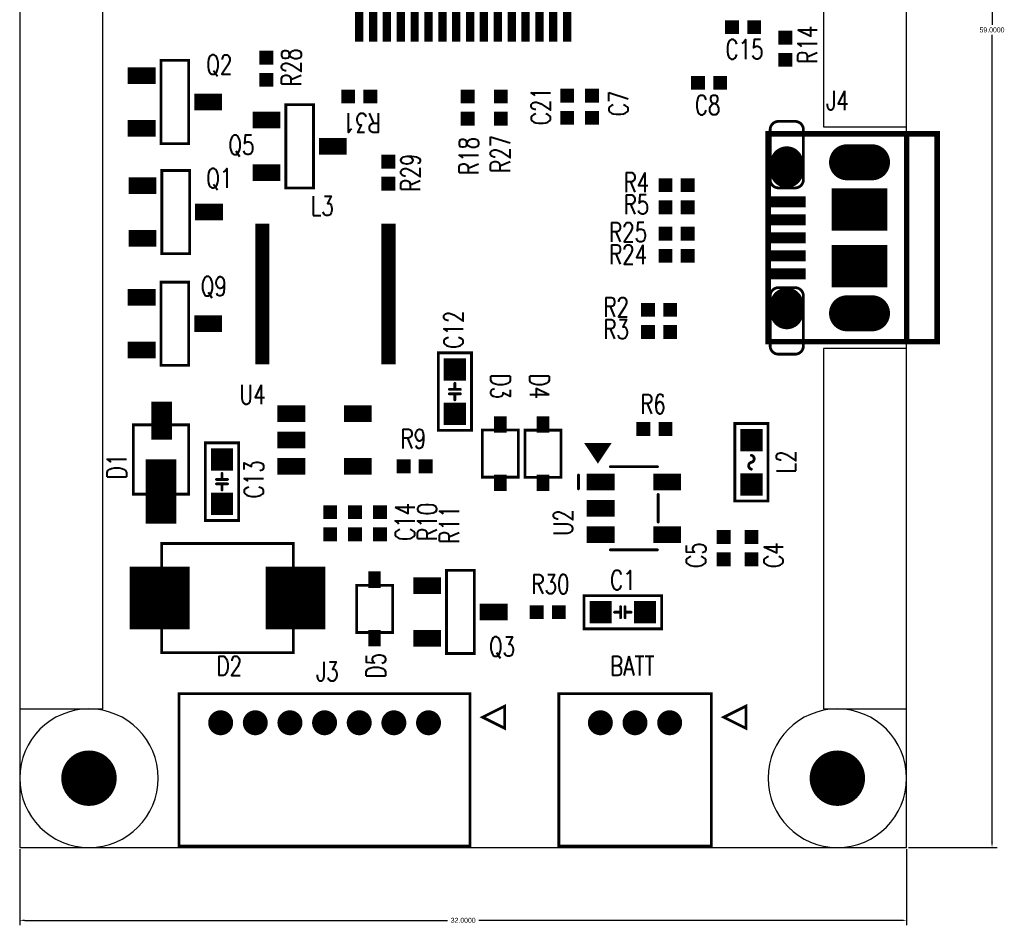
# Model space of a CAD drawing. Extents: x 48.1 to 83.6, y -2.8 to 60.6.
# Tile 1 of 2: x 48.1 to 83.6, y -2.8 to 29.9. Entities that reach past the tile are written whole.
import ezdxf
from ezdxf.enums import TextEntityAlignment as Align

# ---------------------------------------------------------------- set-up
doc = ezdxf.new("R2010")
doc.units = 0
doc.header["$MEASUREMENT"] = 0
for name, pattern in [('KEEPOUT_10000000$0', [2, 1, 1]), ('TRMIDX_5', [2, 1, 1]), ('TRMIDX_6', [2, 1, 1])]:
    doc.linetypes.add(name, pattern=pattern)
doc.layers.get('0').update_dxf_attribs({"linetype": 'CONTINUOUS'})
doc.layers.get('Defpoints').update_dxf_attribs({"linetype": 'CONTINUOUS'})
doc.layers.add('AM_5', color=92, linetype='CONTINUOUS', lineweight=15)
for name, color, linetype in [('DRIL_NPLTE_THRU_02', 2, 'CONTINUOUS'), ('DRIL_PLTE_THRU_02', 2, 'CONTINUOUS'), ('DRIL_SYMBOL', 254, 'CONTINUOUS'), ('KEEPOUT_00', 222, 'CONTINUOUS'), ('PADS_BOT', 34, 'CONTINUOUS'), ('PADS_INNER', 34, 'CONTINUOUS'), ('PART_BOT_2DLINE_00', 16, 'CONTINUOUS'), ('PART_BOT_COPPER_02', 16, 'CONTINUOUS'), ('PART_NAME_02', 250, 'CONTINUOUS')]:
    doc.layers.add(name, color=color, linetype=linetype)
doc.styles.add('W0$1', font='simplex', dxfattribs={"width": 0.75})
doc.dimstyles.new('Standard$0', dxfattribs={"dimtxt": 0.18, "dimasz": 0.18, "dimexe": 0.18, "dimexo": 0.0625, "dimgap": 0.09, "dimtad": 0, "dimtih": 1, "dimtoh": 1, "dimdec": 4, "dimzin": 0, "dimdsep": 46, "dimtxsty": 'Standard', "dimcen": 0.09, "dimadec": 0, "dimazin": 0, "dimtfac": 1, "dimtdec": 4, "dimtofl": 0, "dimtmove": 0, "dimatfit": 3, "dimfxl": 1, "dimtolj": 1, "dimtzin": 0, "dimarcsym": 0})

# ---------------------------------------------------------------- blocks, each defined once
blk = doc.blocks.new('KEEPOUT_27')
at = {"layer": 'KEEPOUT_00', "linetype": 'KEEPOUT_10000000$0'}
blk.add_lwpolyline([(0, 5), (0, 18), (3, 18), (3, 5)], close=True, dxfattribs=at)
blk = doc.blocks.new('KEEPOUT_28')
at = {"layer": 'KEEPOUT_00', "linetype": 'KEEPOUT_10000000$0'}
blk.add_lwpolyline([(0, 5), (0, 59), (3, 59), (3, 5)], close=True, dxfattribs=at)
blk = doc.blocks.new('KEEPOUT_30')
at = {"layer": 'KEEPOUT_00', "linetype": 'KEEPOUT_10000000$0'}
blk.add_lwpolyline([(0, 5), (0, 32.5), (3, 32.5), (3, 5)], close=True, dxfattribs=at)
blk = doc.blocks.new('DRIL_HOLE_0')
blk.add_lwpolyline([(0, 0, 1), (0, 0, 1)], format="xyb", close=True)
blk = doc.blocks.new('PAD_0')
blk.add_lwpolyline([(0, 0, 1), (0, 0, 1)], format="xyb", close=True)
blk = doc.blocks.new('PAD_1')
at = {"const_width": 0.5}
blk.add_lwpolyline([(-0.25, 0), (0.25, 0)], dxfattribs=at)
blk = doc.blocks.new('STK_BOT_296')
at = {"layer": 'DRIL_NPLTE_THRU_02'}
blk.add_blockref('DRIL_HOLE_0', (0, 0), dxfattribs=at)
at = {"layer": 'PADS_BOT'}
blk.add_blockref('PAD_1', (0, 0), dxfattribs=at)
at = {"layer": 'PADS_INNER'}
blk.add_blockref('PAD_0', (0, 0), dxfattribs=at)
blk = doc.blocks.new('SYM_BOT_4')
for p in [(-0.4, 0), (0.4, 0)]:
    blk.add_blockref('STK_BOT_296', p)
blk = doc.blocks.new('PART_BOT_0')
blk.add_blockref('SYM_BOT_4', (0, 0))
at = {"layer": 'PART_NAME_02', "style": 'W0$1', "width": 0.75}
blk.add_text('C14', height=0.7, dxfattribs=at).set_placement((0.05, -2.7), align=Align.MIDDLE_CENTER)
blk = doc.blocks.new('PART_BOT_1')
blk.add_blockref('SYM_BOT_4', (0, 0))
at = {"layer": 'PART_NAME_02', "style": 'W0$1', "width": 0.75}
blk.add_text('C15', height=0.7, dxfattribs=at).set_placement((0.05, -0.8), align=Align.MIDDLE_CENTER)
blk = doc.blocks.new('PART_BOT_5')
blk.add_blockref('SYM_BOT_4', (0, 0))
at = {"layer": 'PART_NAME_02', "style": 'W0$1', "width": 0.75}
blk.add_text('C21', height=0.7, rotation=180, dxfattribs=at).set_placement((-0.02, -0.95), align=Align.MIDDLE_CENTER)
blk = doc.blocks.new('PART_BOT_10')
blk.add_blockref('SYM_BOT_4', (0, 0))
at = {"layer": 'PART_NAME_02', "style": 'W0$1', "width": 0.75}
blk.add_text('C4', height=0.7, rotation=180, dxfattribs=at).set_placement((0.25, 0.8), align=Align.MIDDLE_CENTER)
blk = doc.blocks.new('PART_BOT_11')
blk.add_blockref('SYM_BOT_4', (0, 0))
at = {"layer": 'PART_NAME_02', "style": 'W0$1', "width": 0.75}
blk.add_text('C5', height=0.7, rotation=180, dxfattribs=at).set_placement((0.25, -1), align=Align.MIDDLE_CENTER)
blk = doc.blocks.new('SMOOTH_0$1')
at = {"const_width": 0.05}
blk.add_lwpolyline([(-0.025, 0, 1), (0.025, 0, 1)], format="xyb", close=True, dxfattribs=at)
blk = doc.blocks.new('PART_BODY_BOT_4')
at = {"layer": 'PART_BOT_2DLINE_00', "const_width": 0.1}
blk.add_lwpolyline([(-1.4, 0.6), (1.4, 0.6), (1.4, -0.6), (-1.4, -0.6)], close=True, dxfattribs=at)
for points in [[(-0.3, 0), (-0.08, 0)], [(-0.08, 0.2), (-0.08, -0.2)], [(0.08, 0.2), (0.08, -0.2)], [(0.08, 0), (0.3, 0)]]:
    blk.add_lwpolyline(points, dxfattribs=at)
at = {"layer": 'PART_BOT_2DLINE_00'}
for p in [(-1.4, 0.6), (1.4, 0.6), (-0.3, 0), (-0.08, 0.2), (-0.08, 0), (0.08, 0.2), (0.08, 0), (0.3, 0), (-0.08, -0.2), (0.08, -0.2), (-1.4, -0.6), (1.4, -0.6)]:
    blk.add_blockref('SMOOTH_0$1', p, dxfattribs=at)
blk = doc.blocks.new('PAD_2')
at = {"const_width": 0.8}
blk.add_lwpolyline([(-0.4, 0), (0.4, 0)], dxfattribs=at)
blk = doc.blocks.new('STK_BOT_297')
at = {"layer": 'DRIL_NPLTE_THRU_02'}
blk.add_blockref('DRIL_HOLE_0', (0, 0), dxfattribs=at)
at = {"layer": 'PADS_BOT'}
blk.add_blockref('PAD_2', (0, 0), dxfattribs=at)
at = {"layer": 'PADS_INNER'}
blk.add_blockref('PAD_0', (0, 0), dxfattribs=at)
blk = doc.blocks.new('SYM_BOT_5')
for name, p in [('STK_BOT_297', (-0.8, 0)), ('PART_BODY_BOT_4', (0, 0)), ('STK_BOT_297', (0.8, 0))]:
    blk.add_blockref(name, p)
blk = doc.blocks.new('PART_BOT_13')
blk.add_blockref('SYM_BOT_5', (0, 0))
at = {"layer": 'PART_NAME_02', "style": 'W0$1', "width": 0.75}
blk.add_text('C1', height=0.7, dxfattribs=at).set_placement((-0.46, 0.81))
blk = doc.blocks.new('PART_BOT_14')
blk.add_blockref('SYM_BOT_5', (0, 0))
at = {"layer": 'PART_NAME_02', "style": 'W0$1', "width": 0.75}
blk.add_text('C12', height=0.7, dxfattribs=at).set_placement((1.55, -0.3))
blk = doc.blocks.new('PART_BOT_15')
blk.add_blockref('SYM_BOT_5', (0, 0))
at = {"layer": 'PART_NAME_02', "style": 'W0$1', "width": 0.75}
blk.add_text('C13', height=0.7, dxfattribs=at).set_placement((-0.6, -1.5))
blk = doc.blocks.new('PAD_3')
at = {"const_width": 0.6}
blk.add_lwpolyline([(-0.5, 0), (0.5, 0)], dxfattribs=at)
blk = doc.blocks.new('STK_BOT_359')
at = {"layer": 'DRIL_NPLTE_THRU_02'}
blk.add_blockref('DRIL_HOLE_0', (0, 0), dxfattribs=at)
at = {"layer": 'PADS_BOT', "rotation": 90}
blk.add_blockref('PAD_3', (0, 0), dxfattribs=at)
at = {"layer": 'PADS_INNER'}
blk.add_blockref('PAD_0', (0, 0), dxfattribs=at)
blk = doc.blocks.new('SYM_BOT_24')
for p in [(-0.95, 1.2), (0.95, 1.2), (-0.95, -1.2), (0, -1.2), (0.95, -1.2)]:
    blk.add_blockref('STK_BOT_359', p)
blk = doc.blocks.new('PART_BOT_18')
blk.add_blockref('SYM_BOT_24', (0, 0))
at = {"layer": 'PART_NAME_02', "style": 'W0$1', "width": 0.75}
blk.add_text('U4', height=0.7, rotation=90, dxfattribs=at).set_placement((-1.65, -2.6), align=Align.MIDDLE_CENTER)
blk = doc.blocks.new('PART_BODY_BOT_11')
at = {"layer": 'PART_BOT_2DLINE_00', "const_width": 0.1}
blk.add_lwpolyline([(-1.5, 0.5), (1.5, 0.5), (1.5, -0.5), (-1.5, -0.5)], close=True, dxfattribs=at)
at = {"layer": 'PART_BOT_2DLINE_00'}
for p in [(-1.5, 0.5), (1.5, 0.5), (-1.5, -0.5), (1.5, -0.5)]:
    blk.add_blockref('SMOOTH_0$1', p, dxfattribs=at)
blk = doc.blocks.new('SYM_BOT_12')
for name, p in [('STK_BOT_359', (0, 1.2)), ('PART_BODY_BOT_11', (0, 0)), ('STK_BOT_359', (-0.95, -1.2)), ('STK_BOT_359', (0.95, -1.2))]:
    blk.add_blockref(name, p)
blk = doc.blocks.new('PART_BOT_20')
blk.add_blockref('SYM_BOT_12', (0, 0))
at = {"layer": 'PART_NAME_02', "style": 'W0$1', "width": 0.75}
blk.add_text('Q1', height=0.7, rotation=90, dxfattribs=at).set_placement((-1.22, 1.57), align=Align.MIDDLE_CENTER)
blk = doc.blocks.new('PART_BOT_21')
blk.add_blockref('SYM_BOT_12', (0, 0))
at = {"layer": 'PART_NAME_02', "style": 'W0$1', "width": 0.75}
blk.add_text('Q2', height=0.7, rotation=90, dxfattribs=at).set_placement((-1.35, 1.6), align=Align.MIDDLE_CENTER)
blk = doc.blocks.new('PART_BOT_22')
blk.add_blockref('SYM_BOT_12', (0, 0))
at = {"layer": 'PART_NAME_02', "style": 'W0$1', "width": 0.75}
blk.add_text('Q5', height=0.7, rotation=90, dxfattribs=at).set_placement((-0.05, -2.1), align=Align.MIDDLE_CENTER)
blk = doc.blocks.new('STK_BOT_302')
at = {"layer": 'DRIL_NPLTE_THRU_02'}
blk.add_blockref('DRIL_HOLE_0', (0, 0), dxfattribs=at)
at = {"layer": 'PADS_BOT'}
blk.add_blockref('PAD_1', (0, 0), dxfattribs=at)
at = {"layer": 'PADS_INNER'}
blk.add_blockref('PAD_0', (0, 0), dxfattribs=at)
blk = doc.blocks.new('SYM_BOT_8')
for p in [(-0.4, 0), (0.4, 0)]:
    blk.add_blockref('STK_BOT_302', p)
blk = doc.blocks.new('PART_BOT_24')
blk.add_blockref('SYM_BOT_8', (0, 0))
at = {"layer": 'PART_NAME_02', "style": 'W0$1', "width": 0.75}
blk.add_text('R10', height=0.7, rotation=180, dxfattribs=at).set_placement((-0.05, 2.6), align=Align.MIDDLE_CENTER)
blk = doc.blocks.new('PART_BOT_25')
blk.add_blockref('SYM_BOT_8', (0, 0))
at = {"layer": 'PART_NAME_02', "style": 'W0$1', "width": 0.75}
blk.add_text('R11', height=0.7, dxfattribs=at).set_placement((-0.05, -2.5), align=Align.MIDDLE_CENTER)
blk = doc.blocks.new('PART_BOT_28')
blk.add_blockref('SYM_BOT_8', (0, 0))
at = {"layer": 'PART_NAME_02', "style": 'W0$1', "width": 0.75}
blk.add_text('R14', height=0.7, dxfattribs=at).set_placement((0.15, -0.8), align=Align.MIDDLE_CENTER)
blk = doc.blocks.new('PART_BOT_30')
blk.add_blockref('SYM_BOT_8', (0, 0))
at = {"layer": 'PART_NAME_02', "style": 'W0$1', "width": 0.75}
blk.add_text('R2', height=0.7, rotation=180, dxfattribs=at).set_placement((1.55, -0.1), align=Align.MIDDLE_CENTER)
blk = doc.blocks.new('PART_BOT_31')
blk.add_blockref('SYM_BOT_8', (0, 0))
at = {"layer": 'PART_NAME_02', "style": 'W0$1', "width": 0.75}
blk.add_text('R24', height=0.7, rotation=180, dxfattribs=at).set_placement((1.75, -0.05), align=Align.MIDDLE_CENTER)
blk = doc.blocks.new('PART_BOT_32')
blk.add_blockref('SYM_BOT_8', (0, 0))
at = {"layer": 'PART_NAME_02', "style": 'W0$1', "width": 0.75}
blk.add_text('R25', height=0.7, rotation=180, dxfattribs=at).set_placement((1.75, -0.05), align=Align.MIDDLE_CENTER)
blk = doc.blocks.new('PART_BOT_33')
blk.add_blockref('SYM_BOT_8', (0, 0))
at = {"layer": 'PART_NAME_02', "style": 'W0$1', "width": 0.75}
blk.add_text('R28', height=0.7, dxfattribs=at).set_placement((0.05, -0.9), align=Align.MIDDLE_CENTER)
blk = doc.blocks.new('PART_BOT_34')
blk.add_blockref('SYM_BOT_8', (0, 0))
at = {"layer": 'PART_NAME_02', "style": 'W0$1', "width": 0.75}
blk.add_text('R29', height=0.7, rotation=180, dxfattribs=at).set_placement((0, 0.8), align=Align.MIDDLE_CENTER)
blk = doc.blocks.new('PART_BOT_35')
blk.add_blockref('SYM_BOT_8', (0, 0))
at = {"layer": 'PART_NAME_02', "style": 'W0$1', "width": 0.75}
blk.add_text('R3', height=0.7, rotation=180, dxfattribs=at).set_placement((1.55, -0.1), align=Align.MIDDLE_CENTER)
blk = doc.blocks.new('PART_BOT_36')
blk.add_blockref('SYM_BOT_8', (0, 0))
at = {"layer": 'PART_NAME_02', "style": 'W0$1', "width": 0.75}
blk.add_text('R4', height=0.7, dxfattribs=at).set_placement((-1.45, 0.1), align=Align.MIDDLE_CENTER)
blk = doc.blocks.new('PART_BOT_37')
blk.add_blockref('SYM_BOT_8', (0, 0))
at = {"layer": 'PART_NAME_02', "style": 'W0$1', "width": 0.75}
blk.add_text('R5', height=0.7, rotation=180, dxfattribs=at).set_placement((1.45, -0.1), align=Align.MIDDLE_CENTER)
blk = doc.blocks.new('PART_BOT_38')
blk.add_blockref('SYM_BOT_8', (0, 0))
at = {"layer": 'PART_NAME_02', "style": 'W0$1', "width": 0.75}
blk.add_text('R6', height=0.7, rotation=180, dxfattribs=at).set_placement((0.05, -0.9), align=Align.MIDDLE_CENTER)
blk = doc.blocks.new('PART_BOT_41')
blk.add_blockref('SYM_BOT_8', (0, 0))
at = {"layer": 'PART_NAME_02', "style": 'W0$1', "width": 0.75}
blk.add_text('R9', height=0.7, rotation=180, dxfattribs=at).set_placement((0.05, -1), align=Align.MIDDLE_CENTER)
blk = doc.blocks.new('SMOOTH_0$2')
at = {"const_width": 0.1}
blk.add_lwpolyline([(-0.05, 0, 1), (0.05, 0, 1)], format="xyb", close=True, dxfattribs=at)
blk = doc.blocks.new('PART_BODY_BOT_8')
at = {"layer": 'PART_BOT_2DLINE_00'}
for points, const_width in [([(-6.325, 4.4, 1), (-6.075, 4.4, 1)], 0.25), ([(-3.95, 3.7, 1), (-3.45, 3.7, 1)], 0.5)]:
    blk.add_lwpolyline(points, format="xyb", close=True, dxfattribs=dict(at, const_width=const_width))
at = {"layer": 'PART_BOT_2DLINE_00', "const_width": 0.2}
blk.add_lwpolyline([(-4.6, -4.6), (-4.6, 4.6), (4.6, 4.6), (4.6, -4.6)], close=True, dxfattribs=at)
at = {"layer": 'PART_BOT_2DLINE_00'}
for p in [(-4.6, 4.6), (4.6, 4.6), (-4.6, -4.6), (4.6, -4.6)]:
    blk.add_blockref('SMOOTH_0$2', p, dxfattribs=at)
blk = doc.blocks.new('PAD_4')
at = {"const_width": 0.3}
blk.add_lwpolyline([(-0.75, 0), (0.75, 0)], dxfattribs=at)
blk = doc.blocks.new('STK_BOT_9')
at = {"layer": 'DRIL_NPLTE_THRU_02'}
blk.add_blockref('DRIL_HOLE_0', (0, 0), dxfattribs=at)
at = {"layer": 'PADS_BOT'}
blk.add_blockref('PAD_4', (0, 0), dxfattribs=at)
at = {"layer": 'PADS_INNER'}
blk.add_blockref('PAD_0', (0, 0), dxfattribs=at)
blk = doc.blocks.new('STK_BOT_10')
at = {"layer": 'DRIL_NPLTE_THRU_02'}
blk.add_blockref('DRIL_HOLE_0', (0, 0), dxfattribs=at)
at = {"layer": 'PADS_BOT', "rotation": 90}
blk.add_blockref('PAD_4', (0, 0), dxfattribs=at)
at = {"layer": 'PADS_INNER'}
blk.add_blockref('PAD_0', (0, 0), dxfattribs=at)
blk = doc.blocks.new('SYM_BOT_9')
for name, p in [('STK_BOT_10', (-3.75, 5.7)), ('STK_BOT_10', (-3.25, 5.7)), ('STK_BOT_10', (-2.75, 5.7)), ('STK_BOT_10', (-2.25, 5.7)), ('STK_BOT_10', (-1.75, 5.7)), ('STK_BOT_10', (-1.25, 5.7)), ('STK_BOT_10', (-0.75, 5.7)), ('STK_BOT_10', (-0.25, 5.7)), ('STK_BOT_10', (0.25, 5.7)), ('STK_BOT_10', (0.75, 5.7)), ('STK_BOT_10', (1.25, 5.7)), ('STK_BOT_10', (1.75, 5.7)), ('STK_BOT_10', (2.25, 5.7)), ('STK_BOT_10', (2.75, 5.7)), ('STK_BOT_10', (3.25, 5.7)), ('STK_BOT_10', (3.75, 5.7)), ('PART_BODY_BOT_8', (0, 0)), ('STK_BOT_9', (-5.7, 3.75)), ('STK_BOT_9', (5.7, 3.75)), ('STK_BOT_9', (-5.7, 3.25)), ('STK_BOT_9', (5.7, 3.25)), ('STK_BOT_9', (-5.7, 2.75)), ('STK_BOT_9', (5.7, 2.75)), ('STK_BOT_9', (-5.7, 2.25)), ('STK_BOT_9', (5.7, 2.25)), ('STK_BOT_9', (-5.7, 1.75)), ('STK_BOT_9', (5.7, 1.75)), ('STK_BOT_9', (-5.7, 1.25)), ('STK_BOT_9', (5.7, 1.25)), ('STK_BOT_9', (-5.7, 0.75)), ('STK_BOT_9', (5.7, 0.75)), ('STK_BOT_9', (-5.7, 0.25)), ('STK_BOT_9', (5.7, 0.25)), ('STK_BOT_9', (-5.7, -0.25)), ('STK_BOT_9', (5.7, -0.25)), ('STK_BOT_9', (-5.7, -0.75)), ('STK_BOT_9', (5.7, -0.75)), ('STK_BOT_9', (-5.7, -1.25)), ('STK_BOT_9', (5.7, -1.25)), ('STK_BOT_9', (-5.7, -1.75)), ('STK_BOT_9', (5.7, -1.75)), ('STK_BOT_9', (-5.7, -2.25)), ('STK_BOT_9', (5.7, -2.25)), ('STK_BOT_9', (-5.7, -2.75)), ('STK_BOT_9', (5.7, -2.75)), ('STK_BOT_9', (-5.7, -3.25)), ('STK_BOT_9', (5.7, -3.25)), ('STK_BOT_9', (-5.7, -3.75)), ('STK_BOT_9', (5.7, -3.75)), ('STK_BOT_10', (-3.75, -5.7)), ('STK_BOT_10', (-3.25, -5.7)), ('STK_BOT_10', (-2.75, -5.7)), ('STK_BOT_10', (-2.25, -5.7)), ('STK_BOT_10', (-1.75, -5.7)), ('STK_BOT_10', (-1.25, -5.7)), ('STK_BOT_10', (-0.75, -5.7)), ('STK_BOT_10', (-0.25, -5.7)), ('STK_BOT_10', (0.25, -5.7)), ('STK_BOT_10', (0.75, -5.7)), ('STK_BOT_10', (1.25, -5.7)), ('STK_BOT_10', (1.75, -5.7)), ('STK_BOT_10', (2.25, -5.7)), ('STK_BOT_10', (2.75, -5.7)), ('STK_BOT_10', (3.25, -5.7)), ('STK_BOT_10', (3.75, -5.7))]:
    blk.add_blockref(name, p)
blk = doc.blocks.new('PART_BOT_42')
blk.add_blockref('SYM_BOT_9', (0, 0))
at = {"layer": 'PART_NAME_02', "style": 'W0$1', "width": 0.75}
blk.add_text('U1', height=0.7, rotation=90, dxfattribs=at).set_placement((-6.52, 5.9), align=Align.MIDDLE_CENTER)
blk = doc.blocks.new('PART_BODY_BOT_10')
at = {"layer": 'PART_BOT_2DLINE_00', "const_width": 0.1}
blk.add_lwpolyline([(-1.25, -1), (1.25, -1), (1.25, 1), (-1.25, 1)], close=True, dxfattribs=at)
at = {"layer": 'PART_BOT_2DLINE_00'}
for p in [(-1.25, 1), (1.25, 1), (-1.25, -1), (1.25, -1)]:
    blk.add_blockref('SMOOTH_0$1', p, dxfattribs=at)
blk = doc.blocks.new('PAD_5')
at = {"const_width": 0.75}
blk.add_lwpolyline([(-0.69, 0), (0.69, 0)], dxfattribs=at)
blk = doc.blocks.new('STK_BOT_371')
at = {"layer": 'DRIL_PLTE_THRU_02'}
blk.add_blockref('DRIL_HOLE_0', (0, 0), dxfattribs=at)
at = {"layer": 'PADS_BOT'}
blk.add_blockref('PAD_5', (0, 0), dxfattribs=at)
at = {"layer": 'PADS_INNER'}
blk.add_blockref('PAD_0', (0, 0), dxfattribs=at)
blk = doc.blocks.new('PAD_6')
at = {"const_width": 1.1}
blk.add_lwpolyline([(-1.16, 0), (1.16, 0)], dxfattribs=at)
blk = doc.blocks.new('STK_BOT_370')
at = {"layer": 'DRIL_PLTE_THRU_02'}
blk.add_blockref('DRIL_HOLE_0', (0, 0), dxfattribs=at)
at = {"layer": 'PADS_BOT'}
blk.add_blockref('PAD_6', (0, 0), dxfattribs=at)
at = {"layer": 'PADS_INNER'}
blk.add_blockref('PAD_0', (0, 0), dxfattribs=at)
blk = doc.blocks.new('SYM_BOT_11')
for name, p in [('PART_BODY_BOT_10', (0, 0)), ('STK_BOT_371', (-1.4, 0.02)), ('STK_BOT_370', (1.16, 0))]:
    blk.add_blockref(name, p)
blk = doc.blocks.new('PART_BOT_44')
blk.add_blockref('SYM_BOT_11', (0, 0))
at = {"layer": 'PART_NAME_02', "style": 'W0$1', "width": 0.75}
blk.add_text('D1', height=0.7, rotation=180, dxfattribs=at).set_placement((0.25, -1.6), align=Align.MIDDLE_CENTER)
blk = doc.blocks.new('PAD_8')
at = {"const_width": 0.515}
blk.add_lwpolyline([(-2.54, 0), (2.54, 0)], dxfattribs=at)
blk = doc.blocks.new('STK_BOT_450')
at = {"layer": 'DRIL_PLTE_THRU_02'}
blk.add_blockref('DRIL_HOLE_0', (0, 0), dxfattribs=at)
at = {"layer": 'PADS_BOT', "rotation": 90}
blk.add_blockref('PAD_8', (0, 0), dxfattribs=at)
at = {"layer": 'PADS_INNER'}
blk.add_blockref('PAD_0', (0, 0), dxfattribs=at)
blk = doc.blocks.new('SYM_BOT_14')
for p in [(-2.275, 0), (2.275, 0)]:
    blk.add_blockref('STK_BOT_450', p)
blk = doc.blocks.new('PART_BOT_46')
blk.add_blockref('SYM_BOT_14', (0, 0))
at = {"layer": 'PART_NAME_02', "style": 'W0$1', "width": 0.75}
blk.add_text('L3', height=0.7, dxfattribs=at).set_placement((-0.53, 2.83))
blk = doc.blocks.new('PART_BODY_BOT_15')
at = {"layer": 'PART_BOT_2DLINE_00', "const_width": 0.2}
for points in [[(-3.75, 0), (3.75, 0), (3.75, -6.1), (-3.75, -6.1)], [(-3.75, 0), (3.75, 0), (3.75, -5), (-3.75, -5)]]:
    blk.add_lwpolyline(points, close=True, dxfattribs=at)
at = {"layer": 'PART_BOT_COPPER_02', "linetype": 'TRMIDX_5', "const_width": 0.1}
blk.add_lwpolyline([(-4.2, -0.375, -0.414214), (-3.9, -0.075), (-2.1, -0.075, -0.414214), (-1.8, -0.375), (-1.8, -0.975, -0.414214), (-2.1, -1.275), (-3.9, -1.275, -0.414214), (-4.2, -0.975)], format="xyb", close=True, dxfattribs=at)
at = {"layer": 'PART_BOT_COPPER_02', "linetype": 'TRMIDX_6', "const_width": 0.1}
blk.add_lwpolyline([(1.8, -0.375, -0.414214), (2.1, -0.075), (3.9, -0.075, -0.414214), (4.2, -0.375), (4.2, -0.975, -0.414214), (3.9, -1.275), (2.1, -1.275, -0.414214), (1.8, -0.975)], format="xyb", close=True, dxfattribs=at)
at = {"layer": 'PART_BOT_2DLINE_00'}
for p in [(-3.75, 0), (-3.75, 0), (3.75, 0), (3.75, 0), (-3.75, -5), (3.75, -5), (-3.75, -6.1), (3.75, -6.1)]:
    blk.add_blockref('SMOOTH_0$2', p, dxfattribs=at)
at = {"layer": 'PART_BOT_COPPER_02'}
for p in [(-4.2, -0.375), (-3.9, -0.075), (1.8, -0.375), (2.1, -0.075)]:
    blk.add_blockref('SMOOTH_0$1', p, dxfattribs=at)
blk = doc.blocks.new('PAD_9')
at = {"const_width": 0.4}
blk.add_lwpolyline([(-0.675, 0), (0.675, 0)], dxfattribs=at)
blk = doc.blocks.new('STK_BOT_433')
at = {"layer": 'DRIL_PLTE_THRU_02'}
blk.add_blockref('DRIL_HOLE_0', (0, 0), dxfattribs=at)
at = {"layer": 'PADS_BOT', "rotation": 90}
blk.add_blockref('PAD_9', (0, 0), dxfattribs=at)
at = {"layer": 'PADS_INNER'}
blk.add_blockref('PAD_0', (0, 0), dxfattribs=at)
blk = doc.blocks.new('DRIL_SLOT_0002300039000000000')
at = {"const_width": 0.3}
blk.add_lwpolyline([(-0.2, -0.15), (0.2, -0.15, 1), (0.2, 0.15), (-0.2, 0.15, 1)], format="xyb", close=True, dxfattribs=at)
blk = doc.blocks.new('PAD_10')
at = {"const_width": 0.6}
blk.add_lwpolyline([(-0.15, -0.3), (0.15, -0.3, 1), (0.15, 0.3), (-0.15, 0.3, 1)], format="xyb", close=True, dxfattribs=at)
blk = doc.blocks.new('STK_BOT_434')
at = {"layer": 'DRIL_PLTE_THRU_02'}
blk.add_blockref('DRIL_SLOT_0002300039000000000', (0, 0), dxfattribs=at)
at = {"layer": 'PADS_BOT'}
blk.add_blockref('PAD_10', (0, 0), dxfattribs=at)
at = {"layer": 'PADS_INNER'}
blk.add_blockref('PAD_10', (0, 0), dxfattribs=at)
blk = doc.blocks.new('PAD_11')
at = {"const_width": 1.525}
blk.add_lwpolyline([(-1, 0), (1, 0)], dxfattribs=at)
blk = doc.blocks.new('STK_BOT_435')
at = {"layer": 'DRIL_PLTE_THRU_02'}
blk.add_blockref('DRIL_HOLE_0', (0, 0), dxfattribs=at)
at = {"layer": 'PADS_BOT', "rotation": 90}
blk.add_blockref('PAD_11', (0, 0), dxfattribs=at)
at = {"layer": 'PADS_INNER'}
blk.add_blockref('PAD_0', (0, 0), dxfattribs=at)
blk = doc.blocks.new('DRIL_SLOT_0002300051000000900')
at = {"const_width": 0.3}
blk.add_lwpolyline([(0.15, -0.35), (0.15, 0.35, 1), (-0.15, 0.35), (-0.15, -0.35, 1)], format="xyb", close=True, dxfattribs=at)
blk = doc.blocks.new('PAD_12')
at = {"const_width": 0.65}
blk.add_lwpolyline([(-0.45, -0.325), (0.45, -0.325, 1), (0.45, 0.325), (-0.45, 0.325, 1)], format="xyb", close=True, dxfattribs=at)
blk = doc.blocks.new('STK_BOT_436')
at = {"layer": 'DRIL_PLTE_THRU_02'}
blk.add_blockref('DRIL_SLOT_0002300051000000900', (0, 0), dxfattribs=at)
at = {"layer": 'PADS_BOT', "rotation": 90}
blk.add_blockref('PAD_12', (0, 0), dxfattribs=at)
at = {"layer": 'PADS_INNER', "rotation": 90}
blk.add_blockref('PAD_12', (0, 0), dxfattribs=at)
blk = doc.blocks.new('SYM_BOT_16')
for name, p in [('PART_BODY_BOT_15', (0, 0)), ('STK_BOT_433', (-1.3, -0.68)), ('STK_BOT_433', (-0.65, -0.68)), ('STK_BOT_433', (0, -0.68)), ('STK_BOT_433', (0.65, -0.68)), ('STK_BOT_433', (1.3, -0.68)), ('STK_BOT_434', (-2.55, -0.675)), ('STK_BOT_434', (2.55, -0.675)), ('STK_BOT_435', (-1.025, -3.3)), ('STK_BOT_435', (1.025, -3.3)), ('STK_BOT_436', (-2.725, -3.3)), ('STK_BOT_436', (2.725, -3.3))]:
    blk.add_blockref(name, p)
blk = doc.blocks.new('PART_BOT_51')
blk.add_blockref('SYM_BOT_16', (0, 0))
at = {"layer": 'PART_NAME_02', "style": 'W0$1', "width": 0.75}
blk.add_text('J4', height=0.7, rotation=270, dxfattribs=at).set_placement((4.6, -2.1))
blk = doc.blocks.new('PART_BODY_BOT_6')
at = {"layer": 'PART_BOT_2DLINE_00', "const_width": 0.1}
blk.add_lwpolyline([(-1.5, 0.5), (1.5, 0.5), (1.5, -0.5), (-1.5, -0.5)], close=True, dxfattribs=at)
at = {"layer": 'PART_BOT_2DLINE_00'}
for p in [(-1.5, 0.5), (1.5, 0.5), (-1.5, -0.5), (1.5, -0.5)]:
    blk.add_blockref('SMOOTH_0$1', p, dxfattribs=at)
blk = doc.blocks.new('SYM_BOT_7')
for name, p in [('STK_BOT_359', (0, 1.2)), ('PART_BODY_BOT_6', (0, 0)), ('STK_BOT_359', (-0.95, -1.2)), ('STK_BOT_359', (0.95, -1.2))]:
    blk.add_blockref(name, p)
blk = doc.blocks.new('PART_BOT_52')
blk.add_blockref('SYM_BOT_7', (0, 0))
at = {"layer": 'PART_NAME_02', "style": 'W0$1', "width": 0.75}
blk.add_text('Q9', height=0.7, rotation=90, dxfattribs=at).set_placement((-1.35, 1.4), align=Align.MIDDLE_CENTER)
blk = doc.blocks.new('PART_BODY_BOT_16')
at = {"layer": 'PART_BOT_2DLINE_00', "const_width": 0.1}
for points in [[(-1.5, 0.85), (-1.5, -0.85)], [(-0.5, 0.875), (0.5, 0.875)], [(1.5, 0.85), (1.5, -0.85)], [(-2.3, -1), (-2.15, -1)], [(-2.3, -1.1), (-2, -1.1)], [(-2.3, -1.2), (-1.85, -1.2)], [(-2.3, -1.3), (-1.7, -1.3)], [(-2.3, -1.4), (-1.85, -1.4)], [(-2.3, -1.5), (-2, -1.5)], [(-2.3, -1.6), (-2.15, -1.6)], [(-0.7, -2), (-1.2, -2)]]:
    blk.add_lwpolyline(points, dxfattribs=at)
blk.add_lwpolyline([(-2.3, -0.9), (-1.7, -1.3), (-2.3, -1.7)], close=True, dxfattribs=at)
at = {"layer": 'PART_BOT_2DLINE_00'}
for p in [(-1.5, 0.85), (-0.5, 0.875), (0.5, 0.875), (1.5, 0.85), (-2.3, -0.9), (-2.3, -1), (-2.3, -1.1), (-2.15, -1), (-2, -1.1), (-1.5, -0.85), (1.5, -0.85), (-2.3, -1.2), (-2.3, -1.3), (-2.3, -1.4), (-1.85, -1.2), (-1.85, -1.4), (-1.7, -1.3), (-1.7, -1.3), (-2.3, -1.5), (-2.3, -1.6), (-2.3, -1.7), (-2.15, -1.6), (-2, -1.5), (-1.2, -2), (-0.7, -2)]:
    blk.add_blockref('SMOOTH_0$1', p, dxfattribs=at)
blk = doc.blocks.new('SYM_BOT_17')
for name, p in [('STK_BOT_359', (-0.95, 1.2)), ('STK_BOT_359', (0.95, 1.2)), ('PART_BODY_BOT_16', (0, 0)), ('STK_BOT_359', (-0.95, -1.2)), ('STK_BOT_359', (0, -1.2)), ('STK_BOT_359', (0.95, -1.2))]:
    blk.add_blockref(name, p)
blk = doc.blocks.new('PART_BOT_53')
blk.add_blockref('SYM_BOT_17', (0, 0))
at = {"layer": 'PART_NAME_02', "style": 'W0$1', "width": 0.75}
blk.add_text('U2', height=0.7, rotation=180, dxfattribs=at).set_placement((0.51, -2.55), align=Align.MIDDLE_CENTER)
blk = doc.blocks.new('PART_BOT_54')
blk.add_blockref('SYM_BOT_8', (0, 0))
at = {"layer": 'PART_NAME_02', "style": 'W0$1', "width": 0.75}
blk.add_text('R18', height=0.7, dxfattribs=at).set_placement((-1.75, -0.04), align=Align.MIDDLE_CENTER)
blk = doc.blocks.new('PART_BOT_55')
blk.add_blockref('SYM_BOT_8', (0, 0))
at = {"layer": 'PART_NAME_02', "style": 'W0$1', "width": 0.75}
blk.add_text('R27', height=0.7, dxfattribs=at).set_placement((-1.67, 0.02), align=Align.MIDDLE_CENTER)
blk = doc.blocks.new('PART_BODY_BOT_17')
at = {"layer": 'PART_BOT_2DLINE_00', "const_width": 0.1}
blk.add_lwpolyline([(-1.4, 0.6), (1.4, 0.6), (1.4, -0.6), (-1.4, -0.6)], close=True, dxfattribs=at)
for points in [[(-0.25, 0, -0.799719), (0, 0)], [(0.25, 0, -0.799719), (0, 0)]]:
    blk.add_lwpolyline(points, format="xyb", dxfattribs=at)
at = {"layer": 'PART_BOT_2DLINE_00'}
for p in [(-1.4, 0.6), (1.4, 0.6), (-0.25, 0), (0, 0), (0, 0), (0.25, 0), (-1.4, -0.6), (1.4, -0.6)]:
    blk.add_blockref('SMOOTH_0$1', p, dxfattribs=at)
blk = doc.blocks.new('SYM_BOT_18')
for name, p in [('STK_BOT_297', (-0.8, 0)), ('PART_BODY_BOT_17', (0, 0)), ('STK_BOT_297', (0.8, 0))]:
    blk.add_blockref(name, p)
blk = doc.blocks.new('PART_BOT_56')
blk.add_blockref('SYM_BOT_18', (0, 0))
at = {"layer": 'PART_NAME_02', "style": 'W0$1', "width": 0.75}
blk.add_text('L2', height=0.7, rotation=180, dxfattribs=at).set_placement((0.4, 1.6))
blk = doc.blocks.new('PART_BOT_59')
blk.add_blockref('SYM_BOT_8', (0, 0))
at = {"layer": 'PART_NAME_02', "style": 'W0$1', "width": 0.75}
blk.add_text('R31', height=0.7, rotation=180, dxfattribs=at).set_placement((0.09, -0.95), align=Align.MIDDLE_CENTER)
blk = doc.blocks.new('PART_BODY_BOT_20')
at = {"layer": 'PART_BOT_2DLINE_00', "const_width": 0.1}
for points in [[(-2.75, -1.05), (2.75, -1.05), (2.75, 4.45), (-2.75, 4.45)], [(-3.2, -0.2), (-4, 0.2), (-4, -0.6)]]:
    blk.add_lwpolyline(points, close=True, dxfattribs=at)
at = {"layer": 'PART_BOT_2DLINE_00'}
for p in [(-2.75, 4.45), (2.75, 4.45), (-4, 0.2), (-3.2, -0.2), (-4, -0.6), (-2.75, -1.05), (2.75, -1.05)]:
    blk.add_blockref('SMOOTH_0$1', p, dxfattribs=at)
blk = doc.blocks.new('DRIL_SYMBOL_0$5')
at = {"layer": 'DRIL_SYMBOL', "const_width": 0.0508}
for points in [[(-0.254, 0), (0.254, 0)], [(0, -0.254), (0, 0.254)]]:
    blk.add_lwpolyline(points, dxfattribs=at)
blk = doc.blocks.new('DRIL_HOLE_0$5')
at = {"const_width": 0.25}
blk.add_lwpolyline([(-0.125, 0, 1), (0.125, 0, 1)], format="xyb", close=True, dxfattribs=at)
blk.add_blockref('DRIL_SYMBOL_0$5', (0, 0))
blk = doc.blocks.new('PAD_13')
at = {"const_width": 0.45}
blk.add_lwpolyline([(0, -0.225, 1), (0, 0.225, 1)], format="xyb", close=True, dxfattribs=at)
blk = doc.blocks.new('STK_BOT_366')
at = {"layer": 'DRIL_PLTE_THRU_02'}
blk.add_blockref('DRIL_HOLE_0$5', (0, 0), dxfattribs=at)
at = {"layer": 'PADS_BOT'}
blk.add_blockref('PAD_13', (0, 0), dxfattribs=at)
at = {"layer": 'PADS_INNER'}
blk.add_blockref('PAD_13', (0, 0), dxfattribs=at)
blk = doc.blocks.new('SYM_BOT_21')
for name, p in [('PART_BODY_BOT_20', (0, 0)), ('STK_BOT_366', (-1.25, 0)), ('STK_BOT_366', (0, 0)), ('STK_BOT_366', (1.25, 0))]:
    blk.add_blockref(name, p)
blk = doc.blocks.new('PART_BOT_60')
blk.add_blockref('SYM_BOT_21', (0, 0))
at = {"layer": 'PART_NAME_02', "style": 'W0$1', "width": 0.75}
blk.add_text('BATT', height=0.7, rotation=180, dxfattribs=at).set_placement((0.9, -1.7))
blk = doc.blocks.new('PART_BOT_71')
blk.add_blockref('SYM_BOT_4', (0, 0))
at = {"layer": 'PART_NAME_02', "style": 'W0$1', "width": 0.75}
blk.add_text('C7', height=0.7, dxfattribs=at).set_placement((0.12, -0.95), align=Align.MIDDLE_CENTER)
blk = doc.blocks.new('PART_BOT_72')
blk.add_blockref('SYM_BOT_4', (0, 0))
at = {"layer": 'PART_NAME_02', "style": 'W0$1', "width": 0.75}
blk.add_text('C8', height=0.7, rotation=180, dxfattribs=at).set_placement((0.05, 0.8), align=Align.MIDDLE_CENTER)
blk = doc.blocks.new('PART_BOT_75')
blk.add_blockref('SYM_BOT_7', (0, 0))
at = {"layer": 'PART_NAME_02', "style": 'W0$1', "width": 0.75}
blk.add_text('Q3', height=0.7, rotation=90, dxfattribs=at).set_placement((1.25, 1.5), align=Align.MIDDLE_CENTER)
blk = doc.blocks.new('PART_BOT_76')
blk.add_blockref('SYM_BOT_8', (0, 0))
at = {"layer": 'PART_NAME_02', "style": 'W0$1', "width": 0.75}
blk.add_text('R30', height=0.7, dxfattribs=at).set_placement((0.1, 1.01), align=Align.MIDDLE_CENTER)
blk = doc.blocks.new('PART_BODY_BOT_22')
at = {"layer": 'PART_BOT_2DLINE_00', "const_width": 0.1}
blk.add_lwpolyline([(-2.375, -1.97), (2.375, -1.97), (2.375, 1.97), (-2.375, 1.97)], close=True, dxfattribs=at)
at = {"layer": 'PART_BOT_2DLINE_00'}
for p in [(-2.375, 1.97), (2.375, 1.97), (-2.375, -1.97), (2.375, -1.97)]:
    blk.add_blockref('SMOOTH_0$1', p, dxfattribs=at)
blk = doc.blocks.new('PAD_15')
blk.add_lwpolyline([(0, 0), (0, 0)])
blk = doc.blocks.new('PAD_16')
at = {"const_width": 2.16}
blk.add_lwpolyline([(-1.13, 0), (1.13, 0)], dxfattribs=at)
blk = doc.blocks.new('STK_BOT_496')
at = {"layer": 'DRIL_PLTE_THRU_02'}
blk.add_blockref('DRIL_HOLE_0', (0, 0), dxfattribs=at)
at = {"layer": 'PADS_BOT', "rotation": 90}
blk.add_blockref('PAD_16', (0, 0), dxfattribs=at)
at = {"layer": 'PADS_INNER'}
blk.add_blockref('PAD_15', (0, 0), dxfattribs=at)
blk = doc.blocks.new('SYM_BOT_23')
for name, p in [('STK_BOT_496', (-2.45, 0)), ('STK_BOT_496', (2.45, 0)), ('PART_BODY_BOT_22', (0, 0))]:
    blk.add_blockref(name, p)
blk = doc.blocks.new('PART_BOT_77')
blk.add_blockref('SYM_BOT_23', (0, 0))
at = {"layer": 'PART_NAME_02', "style": 'W0$1', "width": 0.75}
blk.add_text('D2', height=0.7, dxfattribs=at).set_placement((-0.4, -2.8))
blk = doc.blocks.new('PART_BODY_BOT_24')
at = {"layer": 'PART_BOT_2DLINE_00', "const_width": 0.1}
for points in [[(-2.75, -1.05), (7.75, -1.05), (7.75, 4.45), (-2.75, 4.45)], [(-3.2, -0.2), (-4, 0.2), (-4, -0.6)]]:
    blk.add_lwpolyline(points, close=True, dxfattribs=at)
at = {"layer": 'PART_BOT_2DLINE_00'}
for p in [(-2.75, 4.45), (7.75, 4.45), (-4, 0.2), (-3.2, -0.2), (-4, -0.6), (-2.75, -1.05), (7.75, -1.05)]:
    blk.add_blockref('SMOOTH_0$1', p, dxfattribs=at)
blk = doc.blocks.new('SYM_BOT_25')
for name, p in [('PART_BODY_BOT_24', (0, 0)), ('STK_BOT_366', (-1.25, 0)), ('STK_BOT_366', (0, 0)), ('STK_BOT_366', (1.25, 0)), ('STK_BOT_366', (2.5, 0)), ('STK_BOT_366', (3.75, 0)), ('STK_BOT_366', (5, 0)), ('STK_BOT_366', (6.25, 0))]:
    blk.add_blockref(name, p)
blk = doc.blocks.new('PART_BOT_79')
blk.add_blockref('SYM_BOT_25', (0, 0))
at = {"layer": 'PART_NAME_02', "style": 'W0$1', "width": 0.75}
blk.add_text('J3', height=0.7, rotation=180, dxfattribs=at).set_placement((2.8, -1.5))
blk = doc.blocks.new('PART_BODY_BOT_29')
at = {"layer": 'KEEPOUT_00', "linetype": 'KEEPOUT_10000000$0'}
blk.add_lwpolyline([(-2.5, 0, 1), (2.5, 0, 1)], format="xyb", close=True, dxfattribs=at)
blk = doc.blocks.new('DRIL_SYMBOL_2')
at = {"layer": 'DRIL_SYMBOL', "const_width": 0.0508}
for points in [[(-0.254, 0), (0.254, 0)], [(0, -0.254), (0, 0.254)]]:
    blk.add_lwpolyline(points, dxfattribs=at)
blk = doc.blocks.new('DRIL_HOLE_2')
at = {"const_width": 1}
blk.add_lwpolyline([(-0.5, 0, 1), (0.5, 0, 1)], format="xyb", close=True, dxfattribs=at)
blk.add_blockref('DRIL_SYMBOL_2', (0, 0))
blk = doc.blocks.new('PAD_18')
at = {"const_width": 1}
blk.add_lwpolyline([(0, -0.5, 1), (0, 0.5, 1)], format="xyb", close=True, dxfattribs=at)
blk = doc.blocks.new('STK_BOT_516')
at = {"layer": 'DRIL_NPLTE_THRU_02'}
blk.add_blockref('DRIL_HOLE_2', (0, 0), dxfattribs=at)
at = {"layer": 'PADS_BOT'}
blk.add_blockref('PAD_18', (0, 0), dxfattribs=at)
at = {"layer": 'PADS_INNER'}
blk.add_blockref('PAD_18', (0, 0), dxfattribs=at)
blk = doc.blocks.new('SYM_BOT_27')
for name in ['PART_BODY_BOT_29', 'STK_BOT_516']:
    blk.add_blockref(name, (0, 0))
blk = doc.blocks.new('PART_BOT_81')
blk.add_blockref('SYM_BOT_27', (0, 0))
blk = doc.blocks.new('PART_BOT_82')
blk.add_blockref('SYM_BOT_27', (0, 0))
blk = doc.blocks.new('PART_BODY_BOT_36')
at = {"layer": 'PART_BOT_2DLINE_00', "const_width": 0.1}
blk.add_lwpolyline([(-0.85, -0.65), (0.85, -0.65), (0.85, 0.65), (-0.85, 0.65)], close=True, dxfattribs=at)
at = {"layer": 'PART_BOT_2DLINE_00'}
for p in [(-0.85, 0.65), (0.85, 0.65), (-0.85, -0.65), (0.85, -0.65)]:
    blk.add_blockref('SMOOTH_0$1', p, dxfattribs=at)
blk = doc.blocks.new('PAD_23')
at = {"const_width": 0.45}
blk.add_lwpolyline([(-0.295, 0), (0.295, 0)], dxfattribs=at)
blk = doc.blocks.new('STK_BOT_530')
at = {"layer": 'DRIL_PLTE_THRU_02'}
blk.add_blockref('DRIL_HOLE_0', (0, 0), dxfattribs=at)
at = {"layer": 'PADS_BOT'}
blk.add_blockref('PAD_23', (0, 0), dxfattribs=at)
at = {"layer": 'PADS_INNER'}
blk.add_blockref('PAD_0', (0, 0), dxfattribs=at)
blk = doc.blocks.new('SYM_BOT_29')
for name, p in [('PART_BODY_BOT_36', (0, 0)), ('STK_BOT_530', (-1.055, 0)), ('STK_BOT_530', (1.055, 0))]:
    blk.add_blockref(name, p)
blk = doc.blocks.new('PART_BOT_86')
blk.add_blockref('SYM_BOT_29', (0, 0))
at = {"layer": 'PART_NAME_02', "style": 'W0$1', "width": 0.75}
blk.add_text('D3', height=0.7, dxfattribs=at).set_placement((-2.889, -0.339))
blk = doc.blocks.new('PART_BOT_87')
blk.add_blockref('SYM_BOT_29', (0, 0))
at = {"layer": 'PART_NAME_02', "style": 'W0$1', "width": 0.75}
blk.add_text('D4', height=0.7, dxfattribs=at).set_placement((-2.891, -0.482))
blk = doc.blocks.new('PART_BOT_88')
blk.add_blockref('SYM_BOT_29', (0, 0))
at = {"layer": 'PART_NAME_02', "style": 'W0$1', "width": 0.75}
blk.add_text('D5', height=0.7, dxfattribs=at).set_placement((-2.509, -0.396))
blk = doc.blocks.new('*D213')
at = {"layer": 'AM_5', "color": 0, "lineweight": -2}
for p, q in [((48.092, -0.062), (48.092, -2.809)), ((80.092, -0.062), (80.092, -2.809)), ((48.272, -2.629), (63.522, -2.629)), ((79.912, -2.629), (64.662, -2.629))]:
    blk.add_line(p, q, dxfattribs=at)
at = {"layer": 'AM_5', "color": 0}
for points in [[(48.272, -2.599), (48.272, -2.659), (48.092, -2.629)], [(79.912, -2.599), (79.912, -2.659), (80.092, -2.629)]]:
    blk.add_solid(points, dxfattribs=at)
at = {"layer": 'Defpoints', "color": 0}
for p in [(48.092, 0), (80.092, 0), (80.092, -2.629)]:
    blk.add_point(p, dxfattribs=at)
at = {"layer": 'AM_5', "color": 0, "insert": (64.092, -2.629), "char_height": 0.18, "attachment_point": 5}
blk.add_mtext('\\A1;32.0000', dxfattribs=at)
blk = doc.blocks.new('*D214')
at = {"layer": 'AM_5', "color": 0, "lineweight": -2}
for p, q in [((80.154, 59), (83.352, 59)), ((83.172, 58.82), (83.172, 29.68)), ((83.172, 0.18), (83.172, 29.32)), ((80.154, 0), (83.352, 0))]:
    blk.add_line(p, q, dxfattribs=at)
at = {"layer": 'AM_5', "color": 0}
for points in [[(83.142, 58.82), (83.202, 58.82), (83.172, 59)], [(83.142, 0.18), (83.202, 0.18), (83.172, 0)]]:
    blk.add_solid(points, dxfattribs=at)
at = {"layer": 'Defpoints', "color": 0}
for p in [(80.092, 59), (83.172, 59), (80.092, 0)]:
    blk.add_point(p, dxfattribs=at)
at = {"layer": 'AM_5', "color": 0, "insert": (83.172, 29.5), "char_height": 0.18, "attachment_point": 5}
blk.add_mtext('\\A1;59.0000', dxfattribs=at)

msp = doc.modelspace()

# ---------------------------------------------------------------- linework, layer by layer
at = {"linetype": 'Continuous'}
msp.add_lwpolyline([(48.09162, 0), (80.09162, 0), (80.09162, 59), (48.09162, 59)], close=True, dxfattribs=at)

# ---------------------------------------------------------------- block references
at = {"xscale": -1}
for name, p in [('KEEPOUT_28', (51.09162, 0)), ('KEEPOUT_30', (80.09162, 21)), ('KEEPOUT_27', (80.09162, 0))]:
    msp.add_blockref(name, p, dxfattribs=at)
for name, p, rotation in [('PART_BOT_42', (64.09162, 35.53), 270), ('PART_BOT_28', (75.71362, 28.822), 90.00000000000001), ('PART_BOT_33', (56.99162, 28.1), 90.00000000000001), ('PART_BOT_21', (53.69162, 26.9), 270), ('PART_BOT_72', (72.96162, 27.59), 180), ('PART_BOT_54', (64.25162, 26.7), 90.00000000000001), ('PART_BOT_55', (65.45162, 26.7), 90.00000000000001), ('PART_BOT_5', (67.84162, 26.73), 270), ('PART_BOT_71', (68.74162, 26.73), 90.00000000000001), ('PART_BOT_51', (75.09162, 22), 90.00000000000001), ('PART_BOT_22', (58.19162, 25.3), 270), ('PART_BOT_34', (61.39162, 24.35), 270), ('PART_BOT_20', (53.72162, 22.93), 270), ('PART_BOT_37', (71.79162, 23.1), 180), ('PART_BOT_32', (71.79162, 22.15), 180), ('PART_BOT_31', (71.79162, 21.35), 180), ('PART_BOT_52', (53.69162, 18.9), 270), ('PART_BOT_30', (71.16162, 19.4), 180), ('PART_BOT_14', (63.79162, 16.45), 90.00000000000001), ('PART_BOT_35', (71.16162, 18.6), 180), ('PART_BOT_18', (59.09162, 14.7), 270), ('PART_BOT_86', (65.43062, 14.211), 270), ('PART_BOT_87', (66.97362, 14.209), 270), ('PART_BOT_44', (53.19162, 14), 270), ('PART_BOT_38', (70.99162, 15.1), 180), ('PART_BOT_56', (74.49162, 13.9), 270), ('PART_BOT_41', (62.34162, 13.75), 180), ('PART_BOT_15', (55.39162, 13.2), 90.00000000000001), ('PART_BOT_53', (70.25162, 12.24), 270), ('PART_BOT_0', (59.29162, 11.7), 90.00000000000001), ('PART_BOT_24', (60.19162, 11.7), 270), ('PART_BOT_25', (61.09162, 11.7), 90.00000000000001), ('PART_BOT_11', (73.49162, 10.8), 270), ('PART_BOT_10', (74.49162, 10.8), 270), ('PART_BOT_88', (60.89562, 8.609), 90.00000000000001), ('PART_BOT_75', (63.99162, 8.5), 270), ('PART_BOT_60', (70.29162, 4.5), 180), ('PART_BOT_79', (61.59162, 4.5), 180)]:
    msp.add_blockref(name, p, dxfattribs=dict(rotation=rotation))
for name, p in [('PART_BOT_1', (74.19162, 29.6)), ('PART_BOT_59', (60.34462, 27.098)), ('PART_BOT_36', (71.79162, 23.9)), ('PART_BOT_46', (59.12162, 19.97)), ('PART_BOT_77', (55.59162, 9)), ('PART_BOT_13', (69.85162, 8.49)), ('PART_BOT_76', (67.14162, 8.49)), ('PART_BOT_82', (50.59162, 2.5)), ('PART_BOT_81', (77.59162, 2.5))]:
    msp.add_blockref(name, p)

# ---------------------------------------------------------------- dimensions: what is measured, and where the dimension line sits
at = {"layer": 'AM_5'}
for base, p1, p2, angle, picture, middle in [((83.17171, 59), (80.09162, 0), (80.09162, 59), 90, '*D214', (83.17171, 29.5)), ((80.09162, -2.62857), (48.09162, 0), (80.09162, 0), 0, '*D213', (64.09162, -2.62857))]:
    dim = msp.add_linear_dim(base=base, p1=p1, p2=p2, angle=angle, dimstyle='Standard$0', dxfattribs=at)
    dim.commit()
    dim.dimension.update_dxf_attribs({"geometry": picture, "text_midpoint": middle})

doc.saveas('drawing.dxf')
